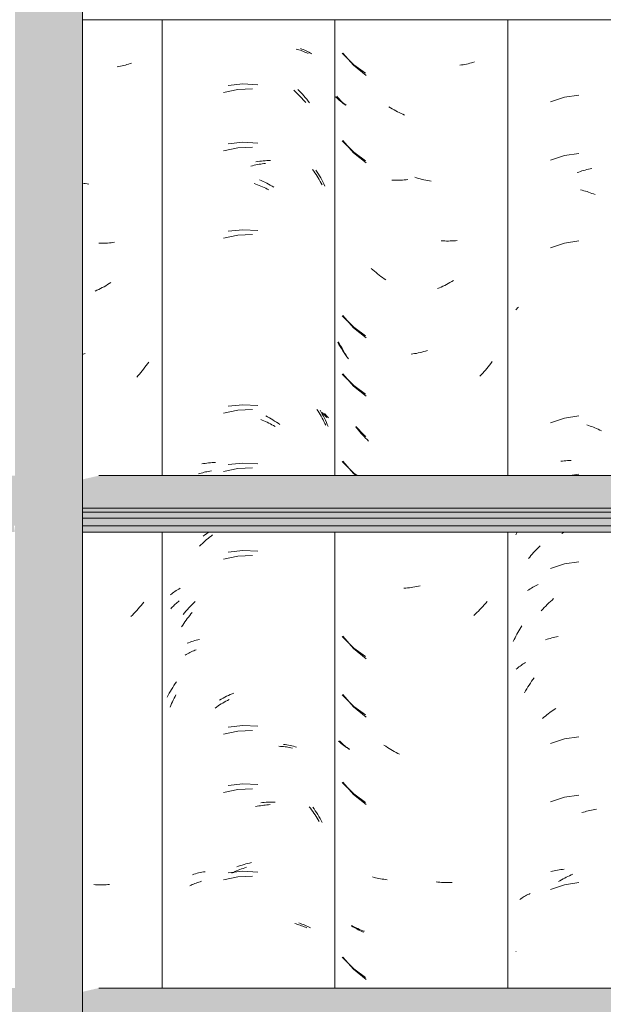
# Model space of a CAD drawing. Header units: metres. Extents: x -28.2 to 13.6, y -1.6 to 5.9.
# Tile 61 of 159: x -16.8 to -16.5, y 3 to 3.5. Entities that reach past the tile are written whole.
import ezdxf

# ---------------------------------------------------------------- set-up
doc = ezdxf.new("R2010")
doc.units = ezdxf.units.M
doc.layers.add('A-GLAZ-CWMG', color=7, linetype='Continuous', lineweight=5)
doc.layers.add('A-ROOF', color=7, linetype='Continuous', lineweight=5)

# ---------------------------------------------------------------- blocks, each defined once
blk = doc.blocks.new('FP_23-D')
at = {"layer": 'A-GLAZ-CWMG', "color": 9, "true_color": 0xc0c0c0}
for p, q in [((-16.53344, 3.36403), (-16.53303, 3.36454)), ((-16.53303, 3.36454), (-16.5326, 3.36503)), ((-16.5326, 3.36503), (-16.53215, 3.36552)), ((-16.51025, 3.28584), (-16.50937, 3.28595)), ((-16.50937, 3.28595), (-16.50849, 3.28604)), ((-16.50849, 3.28604), (-16.5076, 3.28612)), ((-16.5076, 3.28612), (-16.5067, 3.28617)), ((-16.5067, 3.28617), (-16.5058, 3.28622)), ((-16.5058, 3.28622), (-16.50489, 3.28624)), ((-16.53344, 3.24775), (-16.53299, 3.24883)), ((-16.50965, 3.24842), (-16.50877, 3.24906)), ((-16.52477, 3.22068), (-16.52408, 3.22107)), ((-16.52408, 3.22107), (-16.52338, 3.22145)), ((-16.52338, 3.22145), (-16.52267, 3.22181)), ((-16.52267, 3.22181), (-16.52195, 3.22216)), ((-16.52738, 3.219), (-16.52675, 3.21944)), ((-16.52675, 3.21944), (-16.5261, 3.21986)), ((-16.5261, 3.21986), (-16.52544, 3.22028)), ((-16.52544, 3.22028), (-16.52477, 3.22068)), ((-16.51879, 3.2102), (-16.518, 3.21102)), ((-16.518, 3.21102), (-16.51721, 3.21181)), ((-16.51721, 3.21181), (-16.51641, 3.2126)), ((-16.51641, 3.2126), (-16.51559, 3.21336)), ((-16.51559, 3.21336), (-16.51477, 3.21411)), ((-16.51477, 3.21411), (-16.51394, 3.21485)), ((-16.52032, 3.20853), (-16.51956, 3.20938)), ((-16.51956, 3.20938), (-16.51879, 3.2102)), ((-16.51816, 3.19355), (-16.51737, 3.19381)), ((-16.51737, 3.19381), (-16.51657, 3.19406)), ((-16.51657, 3.19406), (-16.51576, 3.19429)), ((-16.51576, 3.19429), (-16.51494, 3.19451)), ((-16.51494, 3.19451), (-16.51411, 3.19471)), ((-16.51411, 3.19471), (-16.51327, 3.19489)), ((-16.51327, 3.19489), (-16.51242, 3.19506)), ((-16.51242, 3.19506), (-16.51156, 3.19521)), ((-16.52725, 3.16922), (-16.52662, 3.17019)), ((-16.52662, 3.17019), (-16.52597, 3.17116)), ((-16.52597, 3.17116), (-16.52531, 3.17211)), ((-16.52531, 3.17211), (-16.52463, 3.17305)), ((-16.52463, 3.17305), (-16.52394, 3.17397)), ((-16.52908, 3.16622), (-16.52848, 3.16723)), ((-16.52848, 3.16723), (-16.52788, 3.16823)), ((-16.52788, 3.16823), (-16.52725, 3.16922)), ((-16.51536, 3.07383), (-16.51454, 3.07404)), ((-16.51454, 3.07404), (-16.5137, 3.07423)), ((-16.5137, 3.07423), (-16.51286, 3.0744)), ((-16.51286, 3.0744), (-16.51201, 3.07456)), ((-16.51201, 3.07456), (-16.51115, 3.07471)), ((-16.51115, 3.07471), (-16.51028, 3.07483)), ((-16.51028, 3.07483), (-16.5094, 3.07494)), ((-16.5094, 3.07494), (-16.50852, 3.07504)), ((-16.53344, 3.03246), (-16.53337, 3.03255))]:
    blk.add_line(p, q, dxfattribs=at)
blk = doc.blocks.new('FP_24-D')
at = {"layer": 'A-GLAZ-CWMG', "color": 9, "true_color": 0xc0c0c0}
for p, q in [((-16.62297, 3.49679), (-16.6174, 3.49049)), ((-16.56153, 3.49063), (-16.5624, 3.49051)), ((-16.56067, 3.49077), (-16.56153, 3.49063)), ((-16.55982, 3.49093), (-16.56067, 3.49077)), ((-16.55897, 3.4911), (-16.55982, 3.49093)), ((-16.55814, 3.49129), (-16.55897, 3.4911)), ((-16.55731, 3.49149), (-16.55814, 3.49129)), ((-16.55649, 3.49171), (-16.55731, 3.49149)), ((-16.55567, 3.49194), (-16.55649, 3.49171)), ((-16.55487, 3.49219), (-16.55567, 3.49194)), ((-16.6174, 3.49049), (-16.61085, 3.48518)), ((-16.62565, 3.47398), (-16.62613, 3.47454)), ((-16.62516, 3.47342), (-16.62565, 3.47398)), ((-16.62465, 3.47288), (-16.62516, 3.47342)), ((-16.62413, 3.47234), (-16.62465, 3.47288)), ((-16.6236, 3.47181), (-16.62413, 3.47234)), ((-16.62305, 3.4713), (-16.6236, 3.47181)), ((-16.62248, 3.47079), (-16.62305, 3.4713)), ((-16.6219, 3.47029), (-16.62248, 3.47079)), ((-16.62131, 3.46981), (-16.6219, 3.47029)), ((-16.59827, 3.4685), (-16.59916, 3.46904)), ((-16.59737, 3.46797), (-16.59827, 3.4685)), ((-16.59647, 3.46745), (-16.59737, 3.46797)), ((-16.59557, 3.46696), (-16.59647, 3.46745)), ((-16.59466, 3.46648), (-16.59557, 3.46696)), ((-16.59374, 3.46601), (-16.59466, 3.46648)), ((-16.59283, 3.46557), (-16.59374, 3.46601)), ((-16.5919, 3.46514), (-16.59283, 3.46557)), ((-16.59098, 3.46472), (-16.5919, 3.46514)), ((-16.62297, 3.45158), (-16.6174, 3.44527)), ((-16.6174, 3.44527), (-16.61085, 3.43997)), ((-16.59664, 3.43105), (-16.59754, 3.43109)), ((-16.59573, 3.43103), (-16.59664, 3.43105)), ((-16.59482, 3.43103), (-16.59573, 3.43103)), ((-16.59391, 3.43104), (-16.59482, 3.43103)), ((-16.59299, 3.43107), (-16.59391, 3.43104)), ((-16.59207, 3.43111), (-16.59299, 3.43107)), ((-16.59115, 3.43118), (-16.59207, 3.43111)), ((-16.59022, 3.43126), (-16.59115, 3.43118)), ((-16.58929, 3.43135), (-16.59022, 3.43126)), ((-16.58479, 3.43228), (-16.58573, 3.43258)), ((-16.58385, 3.43199), (-16.58479, 3.43228)), ((-16.58291, 3.43173), (-16.58385, 3.43199)), ((-16.58197, 3.43148), (-16.58291, 3.43173)), ((-16.58103, 3.43125), (-16.58197, 3.43148)), ((-16.58008, 3.43103), (-16.58103, 3.43125)), ((-16.57914, 3.43084), (-16.58008, 3.43103)), ((-16.5782, 3.43066), (-16.57914, 3.43084)), ((-16.57726, 3.43049), (-16.5782, 3.43066)), ((-16.57111, 3.3997), (-16.57203, 3.39975)), ((-16.57019, 3.39967), (-16.57111, 3.3997)), ((-16.56927, 3.39965), (-16.57019, 3.39967)), ((-16.56836, 3.39965), (-16.56927, 3.39965)), ((-16.56746, 3.39967), (-16.56836, 3.39965)), ((-16.56656, 3.3997), (-16.56746, 3.39967)), ((-16.56566, 3.39975), (-16.56656, 3.3997)), ((-16.56477, 3.39982), (-16.56566, 3.39975)), ((-16.56389, 3.3999), (-16.56477, 3.39982)), ((-16.60744, 3.38473), (-16.60825, 3.38544)), ((-16.60662, 3.38403), (-16.60744, 3.38473)), ((-16.60579, 3.38335), (-16.60662, 3.38403)), ((-16.60495, 3.38268), (-16.60579, 3.38335)), ((-16.60411, 3.38203), (-16.60495, 3.38268)), ((-16.60326, 3.38139), (-16.60411, 3.38203)), ((-16.6024, 3.38077), (-16.60326, 3.38139)), ((-16.60153, 3.38017), (-16.6024, 3.38077)), ((-16.60066, 3.37958), (-16.60153, 3.38017)), ((-16.56665, 3.37867), (-16.56755, 3.37816)), ((-16.56575, 3.3792), (-16.56665, 3.37867)), ((-16.57305, 3.37545), (-16.57398, 3.37506)), ((-16.57212, 3.37586), (-16.57305, 3.37545)), ((-16.5712, 3.37629), (-16.57212, 3.37586)), ((-16.57028, 3.37673), (-16.5712, 3.37629)), ((-16.56936, 3.37719), (-16.57028, 3.37673)), ((-16.56845, 3.37767), (-16.56936, 3.37719)), ((-16.56755, 3.37816), (-16.56845, 3.37767)), ((-16.62297, 3.36115), (-16.6174, 3.35484)), ((-16.6174, 3.35484), (-16.61085, 3.34954)), ((-16.6246, 3.34657), (-16.62511, 3.34759)), ((-16.62408, 3.34555), (-16.6246, 3.34657)), ((-16.62354, 3.34455), (-16.62408, 3.34555)), ((-16.62299, 3.34355), (-16.62354, 3.34455)), ((-16.62243, 3.34257), (-16.62299, 3.34355)), ((-16.57924, 3.34303), (-16.58018, 3.34275)), ((-16.62185, 3.34159), (-16.62243, 3.34257)), ((-16.62125, 3.34063), (-16.62185, 3.34159)), ((-16.62065, 3.33968), (-16.62125, 3.34063)), ((-16.62003, 3.33874), (-16.62065, 3.33968)), ((-16.58676, 3.34127), (-16.5877, 3.34113)), ((-16.58582, 3.34143), (-16.58676, 3.34127)), ((-16.58488, 3.3416), (-16.58582, 3.34143)), ((-16.58394, 3.3418), (-16.58488, 3.3416)), ((-16.583, 3.34201), (-16.58394, 3.3418)), ((-16.58206, 3.34224), (-16.583, 3.34201)), ((-16.58112, 3.34248), (-16.58206, 3.34224)), ((-16.58018, 3.34275), (-16.58112, 3.34248)), ((-16.54915, 3.33297), (-16.54988, 3.33214)), ((-16.54843, 3.33381), (-16.54915, 3.33297)), ((-16.54773, 3.33467), (-16.54843, 3.33381)), ((-16.54703, 3.33554), (-16.54773, 3.33467)), ((-16.54635, 3.33642), (-16.54703, 3.33554)), ((-16.54568, 3.33732), (-16.54635, 3.33642)), ((-16.62297, 3.33101), (-16.6174, 3.3247)), ((-16.55136, 3.33051), (-16.55212, 3.32972)), ((-16.55061, 3.33132), (-16.55136, 3.33051)), ((-16.54988, 3.33214), (-16.55061, 3.33132)), ((-16.6174, 3.3247), (-16.61085, 3.3194)), ((-16.61561, 3.30267), (-16.61631, 3.30353)), ((-16.6149, 3.30182), (-16.61561, 3.30267)), ((-16.61417, 3.30098), (-16.6149, 3.30182)), ((-16.61344, 3.30016), (-16.61417, 3.30098)), ((-16.61269, 3.29935), (-16.61344, 3.30016)), ((-16.61194, 3.29856), (-16.61269, 3.29935)), ((-16.61117, 3.29778), (-16.61194, 3.29856)), ((-16.61039, 3.29701), (-16.61117, 3.29778)), ((-16.60961, 3.29626), (-16.61039, 3.29701)), ((-16.62297, 3.28579), (-16.6174, 3.27949)), ((-16.6174, 3.27949), (-16.61605, 3.27839)), ((-16.58481, 3.22105), (-16.58575, 3.22087)), ((-16.58387, 3.22124), (-16.58481, 3.22105)), ((-16.58292, 3.22146), (-16.58387, 3.22124)), ((-16.59042, 3.22024), (-16.59135, 3.22016)), ((-16.58949, 3.22033), (-16.59042, 3.22024)), ((-16.58856, 3.22044), (-16.58949, 3.22033)), ((-16.58762, 3.22057), (-16.58856, 3.22044)), ((-16.58668, 3.22071), (-16.58762, 3.22057)), ((-16.58575, 3.22087), (-16.58668, 3.22071)), ((-16.55055, 3.21082), (-16.5513, 3.21001)), ((-16.54981, 3.21163), (-16.55055, 3.21082)), ((-16.54909, 3.21247), (-16.54981, 3.21163)), ((-16.54837, 3.21331), (-16.54909, 3.21247)), ((-16.55439, 3.20693), (-16.55519, 3.20619)), ((-16.55361, 3.20768), (-16.55439, 3.20693)), ((-16.55283, 3.20844), (-16.55361, 3.20768)), ((-16.55206, 3.20922), (-16.55283, 3.20844)), ((-16.5513, 3.21001), (-16.55206, 3.20922)), ((-16.62297, 3.19536), (-16.6174, 3.18906)), ((-16.6174, 3.18906), (-16.61085, 3.18375)), ((-16.62297, 3.16522), (-16.6174, 3.15892)), ((-16.6174, 3.15892), (-16.61085, 3.15361)), ((-16.6242, 3.14084), (-16.62472, 3.14138)), ((-16.62367, 3.14031), (-16.6242, 3.14084)), ((-16.62312, 3.13979), (-16.62367, 3.14031)), ((-16.62256, 3.13929), (-16.62312, 3.13979)), ((-16.62198, 3.13879), (-16.62256, 3.13929)), ((-16.62139, 3.1383), (-16.62198, 3.13879)), ((-16.62079, 3.13783), (-16.62139, 3.1383)), ((-16.62017, 3.13736), (-16.62079, 3.13783)), ((-16.61954, 3.13691), (-16.62017, 3.13736)), ((-16.6008, 3.13853), (-16.60168, 3.13913)), ((-16.59993, 3.13796), (-16.6008, 3.13853)), ((-16.59904, 3.1374), (-16.59993, 3.13796)), ((-16.59815, 3.13685), (-16.59904, 3.1374)), ((-16.59725, 3.13633), (-16.59815, 3.13685)), ((-16.59635, 3.13582), (-16.59725, 3.13633)), ((-16.59545, 3.13532), (-16.59635, 3.13582)), ((-16.59454, 3.13484), (-16.59545, 3.13532)), ((-16.59362, 3.13438), (-16.59454, 3.13484)), ((-16.62297, 3.12001), (-16.6174, 3.1137)), ((-16.6174, 3.1137), (-16.61085, 3.1084)), ((-16.60681, 3.07079), (-16.60763, 3.07102)), ((-16.60598, 3.07059), (-16.60681, 3.07079)), ((-16.60515, 3.07039), (-16.60598, 3.07059)), ((-16.6043, 3.07022), (-16.60515, 3.07039)), ((-16.60345, 3.07005), (-16.6043, 3.07022)), ((-16.6026, 3.06991), (-16.60345, 3.07005)), ((-16.60173, 3.06978), (-16.6026, 3.06991)), ((-16.60086, 3.06966), (-16.60173, 3.06978)), ((-16.59998, 3.06957), (-16.60086, 3.06966)), ((-16.57376, 3.06832), (-16.57469, 3.06842)), ((-16.57283, 3.06824), (-16.57376, 3.06832)), ((-16.57191, 3.06818), (-16.57283, 3.06824)), ((-16.57099, 3.06813), (-16.57191, 3.06818)), ((-16.57007, 3.0681), (-16.57099, 3.06813)), ((-16.56915, 3.06808), (-16.57007, 3.0681)), ((-16.56824, 3.06809), (-16.56915, 3.06808)), ((-16.56734, 3.0681), (-16.56824, 3.06809)), ((-16.56644, 3.06814), (-16.56734, 3.0681)), ((-16.61778, 3.04531), (-16.61844, 3.04573)), ((-16.6171, 3.0449), (-16.61778, 3.04531)), ((-16.61642, 3.04451), (-16.6171, 3.0449)), ((-16.61572, 3.04412), (-16.61642, 3.04451)), ((-16.615, 3.04375), (-16.61572, 3.04412)), ((-16.61428, 3.04339), (-16.615, 3.04375)), ((-16.61355, 3.04305), (-16.61428, 3.04339)), ((-16.6128, 3.04271), (-16.61355, 3.04305)), ((-16.61205, 3.0424), (-16.6128, 3.04271)), ((-16.62297, 3.02958), (-16.6174, 3.02327)), ((-16.6174, 3.02327), (-16.61085, 3.01797))]:
    blk.add_line(p, q, dxfattribs=at)
blk = doc.blocks.new('FP_25-D')
at = {"layer": 'A-GLAZ-CWMG', "color": 9, "true_color": 0xc0c0c0}
for p, q in [((-16.64491, 3.49913), (-16.64414, 3.49884)), ((-16.64414, 3.49884), (-16.64338, 3.49854)), ((-16.64338, 3.49854), (-16.64263, 3.49822)), ((-16.64263, 3.49822), (-16.64189, 3.49789)), ((-16.64189, 3.49789), (-16.64116, 3.49754)), ((-16.64116, 3.49754), (-16.64045, 3.49718)), ((-16.64045, 3.49718), (-16.63975, 3.4968)), ((-16.63975, 3.4968), (-16.63906, 3.49642)), ((-16.67459, 3.48083), (-16.68219, 3.48006)), ((-16.66696, 3.48042), (-16.67459, 3.48083)), ((-16.64618, 3.47793), (-16.64539, 3.47713)), ((-16.64539, 3.47713), (-16.64461, 3.47631)), ((-16.64461, 3.47631), (-16.64384, 3.47548)), ((-16.64384, 3.47548), (-16.64309, 3.47463)), ((-16.64309, 3.47463), (-16.64234, 3.47377)), ((-16.64234, 3.47377), (-16.64161, 3.47289)), ((-16.64161, 3.47289), (-16.64089, 3.472)), ((-16.64089, 3.472), (-16.64018, 3.4711)), ((-16.67459, 3.45069), (-16.68219, 3.44992)), ((-16.66696, 3.45028), (-16.67459, 3.45069)), ((-16.66785, 3.44058), (-16.6669, 3.44073)), ((-16.6669, 3.44073), (-16.66595, 3.44087)), ((-16.66595, 3.44087), (-16.66501, 3.44098)), ((-16.66501, 3.44098), (-16.66407, 3.44108)), ((-16.66407, 3.44108), (-16.66313, 3.44116)), ((-16.66313, 3.44116), (-16.6622, 3.44122)), ((-16.6622, 3.44122), (-16.66127, 3.44127)), ((-16.66127, 3.44127), (-16.66034, 3.44129)), ((-16.63684, 3.43625), (-16.63621, 3.43526)), ((-16.63621, 3.43526), (-16.63559, 3.43427)), ((-16.66608, 3.43134), (-16.66513, 3.43092)), ((-16.66513, 3.43092), (-16.66419, 3.43048)), ((-16.66419, 3.43048), (-16.66326, 3.43002)), ((-16.66326, 3.43002), (-16.66232, 3.42955)), ((-16.66232, 3.42955), (-16.66139, 3.42905)), ((-16.63559, 3.43427), (-16.63499, 3.43327)), ((-16.63499, 3.43327), (-16.63441, 3.43225)), ((-16.63441, 3.43225), (-16.63384, 3.43122)), ((-16.63384, 3.43122), (-16.63328, 3.43018)), ((-16.63328, 3.43018), (-16.63274, 3.42913)), ((-16.66139, 3.42905), (-16.66047, 3.42854)), ((-16.66047, 3.42854), (-16.65955, 3.42802)), ((-16.65955, 3.42802), (-16.65863, 3.42747)), ((-16.63274, 3.42913), (-16.63221, 3.42807)), ((-16.67459, 3.40548), (-16.68219, 3.40471)), ((-16.66696, 3.40507), (-16.67459, 3.40548)), ((-16.67459, 3.31505), (-16.68219, 3.31428)), ((-16.66696, 3.31464), (-16.67459, 3.31505)), ((-16.66281, 3.30922), (-16.66187, 3.30874)), ((-16.66187, 3.30874), (-16.66095, 3.30824)), ((-16.66095, 3.30824), (-16.66003, 3.30772)), ((-16.66003, 3.30772), (-16.65911, 3.30718)), ((-16.63471, 3.31221), (-16.63413, 3.31119)), ((-16.63413, 3.31119), (-16.63357, 3.31015)), ((-16.63357, 3.31015), (-16.63302, 3.30911)), ((-16.63302, 3.30911), (-16.63248, 3.30805)), ((-16.63248, 3.30805), (-16.63197, 3.30699)), ((-16.6324, 3.31048), (-16.63187, 3.30994)), ((-16.63187, 3.30994), (-16.63135, 3.30938)), ((-16.63135, 3.30938), (-16.63086, 3.30881)), ((-16.63086, 3.30881), (-16.63038, 3.30824)), ((-16.65911, 3.30718), (-16.6582, 3.30663)), ((-16.6582, 3.30663), (-16.65729, 3.30606)), ((-16.65729, 3.30606), (-16.65639, 3.30547)), ((-16.65639, 3.30547), (-16.6555, 3.30486)), ((-16.63197, 3.30699), (-16.63147, 3.30592)), ((-16.63147, 3.30592), (-16.63098, 3.30483)), ((-16.63098, 3.30483), (-16.63051, 3.30374)), ((-16.6958, 3.28444), (-16.69494, 3.2846)), ((-16.69494, 3.2846), (-16.69408, 3.28473)), ((-16.69408, 3.28473), (-16.69321, 3.28485)), ((-16.69321, 3.28485), (-16.69233, 3.28496)), ((-16.69233, 3.28496), (-16.69144, 3.28505)), ((-16.69144, 3.28505), (-16.69055, 3.28512)), ((-16.69055, 3.28512), (-16.68965, 3.28517)), ((-16.68965, 3.28517), (-16.68875, 3.2852)), ((-16.67459, 3.2849), (-16.68219, 3.28414)), ((-16.66696, 3.28449), (-16.67459, 3.2849)), ((-16.69521, 3.24705), (-16.69435, 3.24774)), ((-16.69435, 3.24774), (-16.69348, 3.2484)), ((-16.69348, 3.2484), (-16.69261, 3.24905)), ((-16.67459, 3.23969), (-16.68219, 3.23892)), ((-16.66696, 3.23928), (-16.67459, 3.23969)), ((-16.71221, 3.21672), (-16.71161, 3.21719)), ((-16.71161, 3.21719), (-16.71101, 3.21765)), ((-16.71101, 3.21765), (-16.71039, 3.2181)), ((-16.71039, 3.2181), (-16.70975, 3.21854)), ((-16.70975, 3.21854), (-16.7091, 3.21897)), ((-16.7091, 3.21897), (-16.70844, 3.21938)), ((-16.70844, 3.21938), (-16.70777, 3.21978)), ((-16.70777, 3.21978), (-16.70708, 3.22017)), ((-16.70254, 3.21006), (-16.70177, 3.21089)), ((-16.70177, 3.21089), (-16.70098, 3.2117)), ((-16.70098, 3.2117), (-16.70018, 3.21249)), ((-16.70018, 3.21249), (-16.69938, 3.21327)), ((-16.70552, 3.20662), (-16.7048, 3.2075)), ((-16.7048, 3.2075), (-16.70406, 3.20837)), ((-16.70406, 3.20837), (-16.7033, 3.20922)), ((-16.7033, 3.20922), (-16.70254, 3.21006)), ((-16.70346, 3.19175), (-16.70269, 3.19205)), ((-16.70269, 3.19205), (-16.70192, 3.19234)), ((-16.70192, 3.19234), (-16.70114, 3.19262)), ((-16.70114, 3.19262), (-16.70035, 3.19287)), ((-16.70035, 3.19287), (-16.69954, 3.19312)), ((-16.69954, 3.19312), (-16.69873, 3.19334)), ((-16.69873, 3.19334), (-16.6979, 3.19355)), ((-16.6979, 3.19355), (-16.69707, 3.19375)), ((-16.71026, 3.16994), (-16.70962, 3.17091)), ((-16.70962, 3.17091), (-16.70897, 3.17188)), ((-16.71323, 3.16489), (-16.71267, 3.16593)), ((-16.71267, 3.16593), (-16.71209, 3.16695)), ((-16.71209, 3.16695), (-16.71149, 3.16796)), ((-16.71149, 3.16796), (-16.71088, 3.16895)), ((-16.71088, 3.16895), (-16.71026, 3.16994)), ((-16.68208, 3.16482), (-16.68114, 3.16525)), ((-16.68114, 3.16525), (-16.6802, 3.16566)), ((-16.6802, 3.16566), (-16.67925, 3.16605)), ((-16.71378, 3.16385), (-16.71323, 3.16489)), ((-16.68674, 3.16242), (-16.68582, 3.16293)), ((-16.68582, 3.16293), (-16.68489, 3.16343)), ((-16.68489, 3.16343), (-16.68396, 3.16392)), ((-16.68396, 3.16392), (-16.68302, 3.16438)), ((-16.68302, 3.16438), (-16.68208, 3.16482)), ((-16.67459, 3.14926), (-16.68219, 3.14849)), ((-16.66696, 3.14885), (-16.67459, 3.14926)), ((-16.65356, 3.13949), (-16.65269, 3.13937)), ((-16.65269, 3.13937), (-16.65183, 3.13923)), ((-16.65183, 3.13923), (-16.65098, 3.13908)), ((-16.65098, 3.13908), (-16.65013, 3.1389)), ((-16.65013, 3.1389), (-16.64929, 3.13872)), ((-16.64929, 3.13872), (-16.64847, 3.13851)), ((-16.64847, 3.13851), (-16.64765, 3.13829)), ((-16.64765, 3.13829), (-16.64684, 3.13806)), ((-16.67459, 3.11912), (-16.68219, 3.11835)), ((-16.66696, 3.11871), (-16.67459, 3.11912)), ((-16.66543, 3.10936), (-16.66449, 3.10947)), ((-16.66449, 3.10947), (-16.66355, 3.10956)), ((-16.66355, 3.10956), (-16.66262, 3.10963)), ((-16.66262, 3.10963), (-16.66169, 3.10968)), ((-16.66169, 3.10968), (-16.66076, 3.10971)), ((-16.66076, 3.10971), (-16.65984, 3.10973)), ((-16.65984, 3.10973), (-16.65892, 3.10973)), ((-16.65892, 3.10973), (-16.65801, 3.10971)), ((-16.6385, 3.10712), (-16.63784, 3.10617)), ((-16.63784, 3.10617), (-16.63719, 3.10521)), ((-16.63719, 3.10521), (-16.63655, 3.10423)), ((-16.63655, 3.10423), (-16.63593, 3.10325)), ((-16.63593, 3.10325), (-16.63532, 3.10225)), ((-16.63532, 3.10225), (-16.63473, 3.10124)), ((-16.63473, 3.10124), (-16.63415, 3.10022)), ((-16.63415, 3.10022), (-16.63358, 3.09918)), ((-16.67113, 3.0782), (-16.67017, 3.07842)), ((-16.69667, 3.07327), (-16.69582, 3.07344)), ((-16.69582, 3.07344), (-16.69497, 3.07359)), ((-16.69497, 3.07359), (-16.6941, 3.07373)), ((-16.67459, 3.07391), (-16.68219, 3.07314)), ((-16.67781, 3.07618), (-16.67686, 3.07652)), ((-16.67686, 3.07652), (-16.6759, 3.07685)), ((-16.6759, 3.07685), (-16.67495, 3.07716)), ((-16.67495, 3.07716), (-16.67399, 3.07745)), ((-16.66696, 3.0735), (-16.67459, 3.07391)), ((-16.67399, 3.07745), (-16.67304, 3.07772)), ((-16.67304, 3.07772), (-16.67208, 3.07797)), ((-16.67208, 3.07797), (-16.67113, 3.0782)), ((-16.70076, 3.07217), (-16.69996, 3.07242)), ((-16.69996, 3.07242), (-16.69915, 3.07266)), ((-16.69915, 3.07266), (-16.69833, 3.07288)), ((-16.69833, 3.07288), (-16.6975, 3.07308)), ((-16.6975, 3.07308), (-16.69667, 3.07327)), ((-16.64564, 3.04724), (-16.64486, 3.04697)), ((-16.64486, 3.04697), (-16.64409, 3.04668)), ((-16.64409, 3.04668), (-16.64333, 3.04637)), ((-16.64333, 3.04637), (-16.64258, 3.04605)), ((-16.64258, 3.04605), (-16.64184, 3.04572)), ((-16.64184, 3.04572), (-16.64112, 3.04537)), ((-16.64112, 3.04537), (-16.6404, 3.04501)), ((-16.6404, 3.04501), (-16.6397, 3.04464))]:
    blk.add_line(p, q, dxfattribs=at)
blk = doc.blocks.new('Rectangular Mullion - Telha Fibrocimento - Ondulada-V22-D')
at = {"layer": 'A-GLAZ-CWMG'}
for p, q in [((-16.53757, 3.27839), (-16.53757, 3.51402)), ((-16.53757, 3.0136), (-16.53757, 3.24922))]:
    blk.add_line(p, q, dxfattribs=at)
for name in ['FP_25-D', 'FP_23-D', 'FP_24-D']:
    blk.add_blockref(name, (0, 0), dxfattribs=at)
blk = doc.blocks.new('FP_44-D')
at = {"layer": 'A-GLAZ-CWMG', "color": 9, "true_color": 0xc0c0c0}
for p, q in [((-16.5084, 3.4739), (-16.51555, 3.47152)), ((-16.50093, 3.47502), (-16.5084, 3.4739)), ((-16.50093, 3.44487), (-16.5084, 3.44376)), ((-16.5084, 3.44376), (-16.51555, 3.44138)), ((-16.50181, 3.43501), (-16.50097, 3.4353)), ((-16.50097, 3.4353), (-16.50013, 3.43559)), ((-16.50013, 3.43559), (-16.49929, 3.43586)), ((-16.49929, 3.43586), (-16.49845, 3.43611)), ((-16.49845, 3.43611), (-16.49761, 3.43634)), ((-16.49761, 3.43634), (-16.49677, 3.43656)), ((-16.49677, 3.43656), (-16.49593, 3.43676)), ((-16.49593, 3.43676), (-16.4951, 3.43695)), ((-16.4951, 3.43695), (-16.49426, 3.43712)), ((-16.50005, 3.4261), (-16.49921, 3.42589)), ((-16.49921, 3.42589), (-16.49837, 3.42566)), ((-16.49837, 3.42566), (-16.49753, 3.42541)), ((-16.49753, 3.42541), (-16.49669, 3.42515)), ((-16.49669, 3.42515), (-16.49585, 3.42487)), ((-16.49585, 3.42487), (-16.49501, 3.42458)), ((-16.49501, 3.42458), (-16.49418, 3.42427)), ((-16.49418, 3.42427), (-16.49334, 3.42395)), ((-16.49334, 3.42395), (-16.49251, 3.4236)), ((-16.50093, 3.39966), (-16.5084, 3.39855)), ((-16.5084, 3.39855), (-16.51555, 3.39616)), ((-16.5084, 3.30812), (-16.51555, 3.30574)), ((-16.50093, 3.30923), (-16.5084, 3.30812)), ((-16.49676, 3.3046), (-16.49592, 3.30433)), ((-16.49592, 3.30433), (-16.49508, 3.30403)), ((-16.49508, 3.30403), (-16.49425, 3.30373)), ((-16.49425, 3.30373), (-16.49341, 3.3034)), ((-16.49341, 3.3034), (-16.49258, 3.30306)), ((-16.49258, 3.30306), (-16.49175, 3.30271)), ((-16.49175, 3.30271), (-16.49092, 3.30233)), ((-16.49092, 3.30233), (-16.49009, 3.30194)), ((-16.49009, 3.30194), (-16.48927, 3.30154)), ((-16.50093, 3.27909), (-16.50559, 3.27839)), ((-16.52232, 3.24079), (-16.52161, 3.24149)), ((-16.52161, 3.24149), (-16.5209, 3.24217)), ((-16.52696, 3.23556), (-16.52633, 3.23634)), ((-16.52633, 3.23634), (-16.52568, 3.23712)), ((-16.52568, 3.23712), (-16.52503, 3.23788)), ((-16.52503, 3.23788), (-16.52437, 3.23862)), ((-16.52437, 3.23862), (-16.52369, 3.23936)), ((-16.52369, 3.23936), (-16.52301, 3.24008)), ((-16.52301, 3.24008), (-16.52232, 3.24079)), ((-16.5084, 3.23276), (-16.51555, 3.23038)), ((-16.50093, 3.23387), (-16.5084, 3.23276)), ((-16.53086, 3.19993), (-16.53031, 3.20079)), ((-16.53391, 3.1946), (-16.53343, 3.19551)), ((-16.53343, 3.19551), (-16.53294, 3.19642)), ((-16.53294, 3.19642), (-16.53244, 3.19731)), ((-16.53244, 3.19731), (-16.53193, 3.19819)), ((-16.53193, 3.19819), (-16.5314, 3.19907)), ((-16.5314, 3.19907), (-16.53086, 3.19993)), ((-16.53482, 3.19275), (-16.53437, 3.19368)), ((-16.53437, 3.19368), (-16.53391, 3.1946)), ((-16.53133, 3.17997), (-16.53078, 3.18036)), ((-16.53078, 3.18036), (-16.53022, 3.18074)), ((-16.53022, 3.18074), (-16.52965, 3.18111)), ((-16.52965, 3.18111), (-16.52907, 3.18147)), ((-16.52907, 3.18147), (-16.52848, 3.18182)), ((-16.53339, 3.1783), (-16.53289, 3.17873)), ((-16.53289, 3.17873), (-16.53238, 3.17915)), ((-16.53238, 3.17915), (-16.53186, 3.17956)), ((-16.53186, 3.17956), (-16.53133, 3.17997)), ((-16.5182, 3.15414), (-16.51745, 3.15476)), ((-16.51745, 3.15476), (-16.5167, 3.15536)), ((-16.5167, 3.15536), (-16.51593, 3.15595)), ((-16.51593, 3.15595), (-16.51516, 3.15652)), ((-16.51516, 3.15652), (-16.51439, 3.15707)), ((-16.51439, 3.15707), (-16.51361, 3.15762)), ((-16.51361, 3.15762), (-16.51282, 3.15814)), ((-16.51968, 3.15287), (-16.51894, 3.15351)), ((-16.51894, 3.15351), (-16.5182, 3.15414)), ((-16.5084, 3.14233), (-16.51555, 3.13995)), ((-16.50093, 3.14345), (-16.5084, 3.14233)), ((-16.5084, 3.11219), (-16.51555, 3.10981)), ((-16.50093, 3.1133), (-16.5084, 3.11219)), ((-16.49941, 3.10425), (-16.49857, 3.1045)), ((-16.49857, 3.1045), (-16.49773, 3.10474)), ((-16.49773, 3.10474), (-16.49689, 3.10496)), ((-16.49689, 3.10496), (-16.49605, 3.10517)), ((-16.49605, 3.10517), (-16.49521, 3.10536)), ((-16.49521, 3.10536), (-16.49437, 3.10553)), ((-16.49437, 3.10553), (-16.49353, 3.10569)), ((-16.49353, 3.10569), (-16.4927, 3.10583)), ((-16.4927, 3.10583), (-16.49187, 3.10595)), ((-16.51147, 3.06858), (-16.51066, 3.06906)), ((-16.51066, 3.06906), (-16.50986, 3.06953)), ((-16.50986, 3.06953), (-16.50905, 3.06999)), ((-16.50905, 3.06999), (-16.50823, 3.07043)), ((-16.50823, 3.07043), (-16.50741, 3.07085)), ((-16.50741, 3.07085), (-16.50659, 3.07126)), ((-16.50659, 3.07126), (-16.50576, 3.07165)), ((-16.50576, 3.07165), (-16.50494, 3.07203)), ((-16.50494, 3.07203), (-16.5041, 3.07239)), ((-16.5084, 3.06698), (-16.51555, 3.06459)), ((-16.50093, 3.06809), (-16.5084, 3.06698)), ((-16.53137, 3.05936), (-16.53083, 3.05975)), ((-16.53083, 3.05975), (-16.53027, 3.06014)), ((-16.53027, 3.06014), (-16.5297, 3.06051)), ((-16.5297, 3.06051), (-16.52912, 3.06087)), ((-16.52912, 3.06087), (-16.52853, 3.06122)), ((-16.52853, 3.06122), (-16.52792, 3.06155)), ((-16.52792, 3.06155), (-16.52731, 3.06188)), ((-16.52731, 3.06188), (-16.52668, 3.06219)), ((-16.52668, 3.06219), (-16.52604, 3.06249))]:
    blk.add_line(p, q, dxfattribs=at)
blk = doc.blocks.new('FP_45-D')
at = {"layer": 'A-GLAZ-CWMG', "color": 9, "true_color": 0xc0c0c0}
for p, q in [((-16.62325, 3.49668), (-16.61731, 3.49072)), ((-16.61731, 3.49072), (-16.61122, 3.48631)), ((-16.62611, 3.47362), (-16.62671, 3.47422)), ((-16.6255, 3.47304), (-16.62611, 3.47362)), ((-16.62487, 3.47246), (-16.6255, 3.47304)), ((-16.62422, 3.4719), (-16.62487, 3.47246)), ((-16.62355, 3.47136), (-16.62422, 3.4719)), ((-16.62287, 3.47083), (-16.62355, 3.47136)), ((-16.62218, 3.47031), (-16.62287, 3.47083)), ((-16.62146, 3.4698), (-16.62218, 3.47031)), ((-16.62325, 3.45146), (-16.61731, 3.4455)), ((-16.61731, 3.4455), (-16.61122, 3.4411)), ((-16.62325, 3.36104), (-16.61731, 3.35507)), ((-16.61731, 3.35507), (-16.61122, 3.35067)), ((-16.62495, 3.34622), (-16.62558, 3.34733)), ((-16.62431, 3.34512), (-16.62495, 3.34622)), ((-16.62364, 3.34404), (-16.62431, 3.34512)), ((-16.62297, 3.34296), (-16.62364, 3.34404)), ((-16.62227, 3.3419), (-16.62297, 3.34296)), ((-16.62156, 3.34086), (-16.62227, 3.3419)), ((-16.62083, 3.33983), (-16.62156, 3.34086)), ((-16.62009, 3.33881), (-16.62083, 3.33983)), ((-16.62325, 3.33089), (-16.61731, 3.32493)), ((-16.61731, 3.32493), (-16.61122, 3.32053)), ((-16.61534, 3.3029), (-16.61617, 3.30382)), ((-16.6145, 3.30199), (-16.61534, 3.3029)), ((-16.61364, 3.3011), (-16.6145, 3.30199)), ((-16.61278, 3.30023), (-16.61364, 3.3011)), ((-16.6119, 3.29937), (-16.61278, 3.30023)), ((-16.61101, 3.29854), (-16.6119, 3.29937)), ((-16.62325, 3.28568), (-16.61731, 3.27972)), ((-16.61731, 3.27972), (-16.61548, 3.27839)), ((-16.62325, 3.19525), (-16.61731, 3.18929)), ((-16.61731, 3.18929), (-16.61122, 3.18488)), ((-16.62325, 3.16511), (-16.61731, 3.15914)), ((-16.61731, 3.15914), (-16.61122, 3.15474)), ((-16.62451, 3.14059), (-16.62515, 3.14115)), ((-16.62386, 3.14003), (-16.62451, 3.14059)), ((-16.62318, 3.13949), (-16.62386, 3.14003)), ((-16.62249, 3.13897), (-16.62318, 3.13949)), ((-16.62179, 3.13846), (-16.62249, 3.13897)), ((-16.62106, 3.13796), (-16.62179, 3.13846)), ((-16.62033, 3.13748), (-16.62106, 3.13796)), ((-16.61957, 3.13701), (-16.62033, 3.13748)), ((-16.62325, 3.11989), (-16.61731, 3.11393)), ((-16.61731, 3.11393), (-16.61122, 3.10953)), ((-16.61762, 3.04547), (-16.61841, 3.0459)), ((-16.61682, 3.04506), (-16.61762, 3.04547)), ((-16.616, 3.04466), (-16.61682, 3.04506)), ((-16.61517, 3.04428), (-16.616, 3.04466)), ((-16.61433, 3.04391), (-16.61517, 3.04428)), ((-16.61347, 3.04357), (-16.61433, 3.04391)), ((-16.6126, 3.04324), (-16.61347, 3.04357)), ((-16.61172, 3.04292), (-16.6126, 3.04324)), ((-16.62325, 3.02947), (-16.61731, 3.0235)), ((-16.61731, 3.0235), (-16.61122, 3.0191))]:
    blk.add_line(p, q, dxfattribs=at)
blk = doc.blocks.new('FP_46-D')
at = {"layer": 'A-GLAZ-CWMG', "color": 9, "true_color": 0xc0c0c0}
for p, q in [((-16.64704, 3.49884), (-16.64633, 3.49864)), ((-16.64633, 3.49864), (-16.64562, 3.49842)), ((-16.64562, 3.49842), (-16.64492, 3.49819)), ((-16.64492, 3.49819), (-16.64423, 3.49795)), ((-16.64423, 3.49795), (-16.64355, 3.49769)), ((-16.64355, 3.49769), (-16.64288, 3.49742)), ((-16.64288, 3.49742), (-16.64221, 3.49714)), ((-16.64221, 3.49714), (-16.64156, 3.49685)), ((-16.64156, 3.49685), (-16.64092, 3.49655)), ((-16.6772, 3.47796), (-16.68464, 3.47641)), ((-16.6696, 3.47829), (-16.6772, 3.47796)), ((-16.64837, 3.47755), (-16.64764, 3.47689)), ((-16.64764, 3.47689), (-16.64691, 3.47622)), ((-16.64691, 3.47622), (-16.6462, 3.47553)), ((-16.6462, 3.47553), (-16.64549, 3.47483)), ((-16.64549, 3.47483), (-16.64479, 3.47412)), ((-16.64479, 3.47412), (-16.6441, 3.4734)), ((-16.6441, 3.4734), (-16.64342, 3.47266)), ((-16.64342, 3.47266), (-16.64275, 3.47191)), ((-16.64275, 3.47191), (-16.64209, 3.47115)), ((-16.6772, 3.44782), (-16.68464, 3.44627)), ((-16.6696, 3.44815), (-16.6772, 3.44782)), ((-16.66376, 3.43967), (-16.66292, 3.43976)), ((-16.67049, 3.43837), (-16.66964, 3.43858)), ((-16.66964, 3.43858), (-16.6688, 3.43878)), ((-16.6688, 3.43878), (-16.66795, 3.43897)), ((-16.66795, 3.43897), (-16.66711, 3.43914)), ((-16.66711, 3.43914), (-16.66627, 3.43929)), ((-16.66627, 3.43929), (-16.66543, 3.43943)), ((-16.66543, 3.43943), (-16.66459, 3.43956)), ((-16.66459, 3.43956), (-16.66376, 3.43967)), ((-16.63857, 3.43652), (-16.63797, 3.43569)), ((-16.63797, 3.43569), (-16.63739, 3.43484)), ((-16.63739, 3.43484), (-16.63682, 3.43398)), ((-16.63682, 3.43398), (-16.63626, 3.43312)), ((-16.63626, 3.43312), (-16.63571, 3.43224)), ((-16.63571, 3.43224), (-16.63518, 3.43135)), ((-16.63518, 3.43135), (-16.63465, 3.43046)), ((-16.63465, 3.43046), (-16.63414, 3.42955)), ((-16.63414, 3.42955), (-16.63364, 3.42864)), ((-16.66872, 3.42929), (-16.66787, 3.42899)), ((-16.66787, 3.42899), (-16.66703, 3.42868)), ((-16.66703, 3.42868), (-16.66619, 3.42836)), ((-16.66619, 3.42836), (-16.66535, 3.42802)), ((-16.66535, 3.42802), (-16.66451, 3.42766)), ((-16.66451, 3.42766), (-16.66367, 3.42729)), ((-16.66367, 3.42729), (-16.66284, 3.4269)), ((-16.66284, 3.4269), (-16.66201, 3.4265)), ((-16.66201, 3.4265), (-16.66119, 3.42609)), ((-16.6772, 3.40261), (-16.68464, 3.40106)), ((-16.6696, 3.40293), (-16.6772, 3.40261)), ((-16.6696, 3.31251), (-16.6772, 3.31218)), ((-16.63631, 3.31262), (-16.63576, 3.31174)), ((-16.6772, 3.31218), (-16.68464, 3.31063)), ((-16.66542, 3.30747), (-16.66458, 3.30712)), ((-16.63576, 3.31174), (-16.63522, 3.31086)), ((-16.63522, 3.31086), (-16.6347, 3.30996)), ((-16.6347, 3.30996), (-16.63418, 3.30906)), ((-16.63418, 3.30906), (-16.63368, 3.30814)), ((-16.63384, 3.31103), (-16.63337, 3.31061)), ((-16.63368, 3.30814), (-16.6332, 3.30722)), ((-16.63337, 3.31061), (-16.63291, 3.31018)), ((-16.63291, 3.31018), (-16.63246, 3.30974)), ((-16.63246, 3.30974), (-16.63203, 3.3093)), ((-16.63203, 3.3093), (-16.63161, 3.30885)), ((-16.63161, 3.30885), (-16.63119, 3.30839)), ((-16.66458, 3.30712), (-16.66374, 3.30675)), ((-16.66374, 3.30675), (-16.66291, 3.30637)), ((-16.66291, 3.30637), (-16.66208, 3.30597)), ((-16.66208, 3.30597), (-16.66125, 3.30555)), ((-16.66125, 3.30555), (-16.66043, 3.30512)), ((-16.66043, 3.30512), (-16.65961, 3.30468)), ((-16.65961, 3.30468), (-16.65879, 3.30422)), ((-16.65879, 3.30422), (-16.65798, 3.30375)), ((-16.6332, 3.30722), (-16.63272, 3.30629)), ((-16.63272, 3.30629), (-16.63226, 3.30535)), ((-16.63226, 3.30535), (-16.63181, 3.3044)), ((-16.6772, 3.28203), (-16.68464, 3.28049)), ((-16.6696, 3.28236), (-16.6772, 3.28203)), ((-16.69755, 3.27929), (-16.69684, 3.27951)), ((-16.69684, 3.27951), (-16.69613, 3.27972)), ((-16.69613, 3.27972), (-16.69541, 3.27992)), ((-16.69541, 3.27992), (-16.69468, 3.28011)), ((-16.69468, 3.28011), (-16.69395, 3.28028)), ((-16.69395, 3.28028), (-16.69321, 3.28044)), ((-16.69321, 3.28044), (-16.69246, 3.28059)), ((-16.69246, 3.28059), (-16.6917, 3.28072)), ((-16.6917, 3.28072), (-16.69093, 3.28084)), ((-16.69263, 3.24594), (-16.69187, 3.24655)), ((-16.69187, 3.24655), (-16.69111, 3.24715)), ((-16.69111, 3.24715), (-16.69034, 3.24774)), ((-16.69701, 3.24196), (-16.6963, 3.24266)), ((-16.6963, 3.24266), (-16.69558, 3.24334)), ((-16.69558, 3.24334), (-16.69485, 3.24401)), ((-16.69485, 3.24401), (-16.69412, 3.24466)), ((-16.69412, 3.24466), (-16.69338, 3.24531)), ((-16.69338, 3.24531), (-16.69263, 3.24594)), ((-16.6772, 3.23682), (-16.68464, 3.23527)), ((-16.6696, 3.23715), (-16.6772, 3.23682)), ((-16.71103, 3.21055), (-16.71059, 3.21102)), ((-16.71059, 3.21102), (-16.71013, 3.21148)), ((-16.71013, 3.21148), (-16.70965, 3.21194)), ((-16.70965, 3.21194), (-16.70917, 3.21238)), ((-16.70917, 3.21238), (-16.70867, 3.21282)), ((-16.70867, 3.21282), (-16.70816, 3.21325)), ((-16.70816, 3.21325), (-16.70764, 3.21367)), ((-16.71189, 3.20959), (-16.71147, 3.21007)), ((-16.71147, 3.21007), (-16.71103, 3.21055)), ((-16.70275, 3.20533), (-16.70212, 3.20613)), ((-16.70212, 3.20613), (-16.70148, 3.20692)), ((-16.70148, 3.20692), (-16.70083, 3.20769)), ((-16.70629, 3.20031), (-16.70573, 3.20117)), ((-16.70573, 3.20117), (-16.70516, 3.20203)), ((-16.70516, 3.20203), (-16.70457, 3.20287)), ((-16.70457, 3.20287), (-16.70397, 3.2037)), ((-16.70397, 3.2037), (-16.70336, 3.20452)), ((-16.70336, 3.20452), (-16.70275, 3.20533)), ((-16.70448, 3.18569), (-16.70388, 3.18604)), ((-16.70388, 3.18604), (-16.70327, 3.18638)), ((-16.70327, 3.18638), (-16.70265, 3.18671)), ((-16.70265, 3.18671), (-16.70202, 3.18703)), ((-16.70202, 3.18703), (-16.70138, 3.18734)), ((-16.70138, 3.18734), (-16.70073, 3.18763)), ((-16.70073, 3.18763), (-16.70007, 3.18791)), ((-16.70007, 3.18791), (-16.6994, 3.18819)), ((-16.6994, 3.18819), (-16.69872, 3.18844)), ((-16.70971, 3.16424), (-16.70924, 3.16514)), ((-16.71187, 3.15964), (-16.71146, 3.16058)), ((-16.71146, 3.16058), (-16.71104, 3.16151)), ((-16.71104, 3.16151), (-16.71061, 3.16243)), ((-16.71061, 3.16243), (-16.71017, 3.16334)), ((-16.71017, 3.16334), (-16.70971, 3.16424)), ((-16.68745, 3.15936), (-16.68665, 3.15988)), ((-16.68665, 3.15988), (-16.68585, 3.16039)), ((-16.68585, 3.16039), (-16.68504, 3.16088)), ((-16.68504, 3.16088), (-16.68423, 3.16136)), ((-16.68423, 3.16136), (-16.68342, 3.16183)), ((-16.68342, 3.16183), (-16.6826, 3.16227)), ((-16.6826, 3.16227), (-16.68177, 3.16271)), ((-16.71227, 3.1587), (-16.71187, 3.15964)), ((-16.68902, 3.15828), (-16.68824, 3.15883)), ((-16.68824, 3.15883), (-16.68745, 3.15936)), ((-16.6772, 3.14639), (-16.68464, 3.14484)), ((-16.6696, 3.14672), (-16.6772, 3.14639)), ((-16.656, 3.13854), (-16.6552, 3.13849)), ((-16.6552, 3.13849), (-16.65441, 3.13843)), ((-16.65441, 3.13843), (-16.65363, 3.13836)), ((-16.65363, 3.13836), (-16.65285, 3.13827)), ((-16.65285, 3.13827), (-16.65208, 3.13817)), ((-16.65208, 3.13817), (-16.65131, 3.13806)), ((-16.65131, 3.13806), (-16.65055, 3.13793)), ((-16.65055, 3.13793), (-16.6498, 3.13779)), ((-16.6498, 3.13779), (-16.64905, 3.13763)), ((-16.6772, 3.11625), (-16.68464, 3.1147)), ((-16.6696, 3.11658), (-16.6772, 3.11625)), ((-16.66807, 3.10737), (-16.66722, 3.10755)), ((-16.66722, 3.10755), (-16.66638, 3.1077)), ((-16.66638, 3.1077), (-16.66554, 3.10784)), ((-16.66554, 3.10784), (-16.6647, 3.10797)), ((-16.6647, 3.10797), (-16.66387, 3.10808)), ((-16.66387, 3.10808), (-16.66303, 3.10818)), ((-16.66303, 3.10818), (-16.6622, 3.10826)), ((-16.6622, 3.10826), (-16.66138, 3.10833)), ((-16.66138, 3.10833), (-16.66055, 3.10838)), ((-16.64033, 3.10729), (-16.6397, 3.10648)), ((-16.6397, 3.10648), (-16.63909, 3.10567)), ((-16.63909, 3.10567), (-16.63849, 3.10484)), ((-16.63849, 3.10484), (-16.63789, 3.104)), ((-16.63789, 3.104), (-16.63731, 3.10316)), ((-16.63731, 3.10316), (-16.63674, 3.1023)), ((-16.63674, 3.1023), (-16.63619, 3.10143)), ((-16.63619, 3.10143), (-16.63564, 3.10055)), ((-16.63564, 3.10055), (-16.63511, 3.09966)), ((-16.68037, 3.07298), (-16.67954, 3.07338)), ((-16.67954, 3.07338), (-16.6787, 3.07376)), ((-16.6787, 3.07376), (-16.67787, 3.07412)), ((-16.67787, 3.07412), (-16.67703, 3.07447)), ((-16.67703, 3.07447), (-16.67619, 3.0748)), ((-16.67619, 3.0748), (-16.67535, 3.07512)), ((-16.67535, 3.07512), (-16.6745, 3.07542)), ((-16.6745, 3.07542), (-16.67366, 3.07571)), ((-16.67366, 3.07571), (-16.67281, 3.07598)), ((-16.69809, 3.0681), (-16.69739, 3.06834)), ((-16.69739, 3.06834), (-16.69669, 3.06856)), ((-16.69669, 3.06856), (-16.69598, 3.06877)), ((-16.6772, 3.07104), (-16.68464, 3.06949)), ((-16.6696, 3.07136), (-16.6772, 3.07104)), ((-16.70208, 3.06643), (-16.70144, 3.06674)), ((-16.70144, 3.06674), (-16.70079, 3.06704)), ((-16.70079, 3.06704), (-16.70013, 3.06732)), ((-16.70013, 3.06732), (-16.69946, 3.06759)), ((-16.69946, 3.06759), (-16.69878, 3.06785)), ((-16.69878, 3.06785), (-16.69809, 3.0681)), ((-16.6478, 3.0469), (-16.64708, 3.04671)), ((-16.64708, 3.04671), (-16.64636, 3.04651)), ((-16.64636, 3.04651), (-16.64565, 3.04629)), ((-16.64565, 3.04629), (-16.64495, 3.04606)), ((-16.64495, 3.04606), (-16.64426, 3.04582)), ((-16.64426, 3.04582), (-16.64358, 3.04556)), ((-16.64358, 3.04556), (-16.64291, 3.04529)), ((-16.64291, 3.04529), (-16.64224, 3.04502)), ((-16.64224, 3.04502), (-16.64159, 3.04472))]:
    blk.add_line(p, q, dxfattribs=at)
blk = doc.blocks.new('FP_47-D')
at = {"layer": 'A-GLAZ-CWMG', "color": 9, "true_color": 0xc0c0c0}
for p, q in [((-16.73539, 3.4906), (-16.73621, 3.49038)), ((-16.73458, 3.49083), (-16.73539, 3.4906)), ((-16.73378, 3.49108), (-16.73458, 3.49083)), ((-16.73299, 3.49134), (-16.73378, 3.49108)), ((-16.73221, 3.49162), (-16.73299, 3.49134)), ((-16.73872, 3.4898), (-16.73957, 3.48965)), ((-16.73788, 3.48998), (-16.73872, 3.4898)), ((-16.73704, 3.49017), (-16.73788, 3.48998)), ((-16.73621, 3.49038), (-16.73704, 3.49017)), ((-16.75614, 3.42929), (-16.75708, 3.42944)), ((-16.7552, 3.42915), (-16.75614, 3.42929)), ((-16.75427, 3.42902), (-16.7552, 3.42915)), ((-16.74103, 3.39898), (-16.7419, 3.39886)), ((-16.74816, 3.39849), (-16.74907, 3.3985)), ((-16.74725, 3.39849), (-16.74816, 3.39849)), ((-16.74635, 3.39852), (-16.74725, 3.39849)), ((-16.74545, 3.39855), (-16.74635, 3.39852)), ((-16.74455, 3.39861), (-16.74545, 3.39855)), ((-16.74366, 3.39868), (-16.74455, 3.39861)), ((-16.74278, 3.39876), (-16.74366, 3.39868)), ((-16.7419, 3.39886), (-16.74278, 3.39876)), ((-16.75008, 3.37416), (-16.751, 3.37373)), ((-16.74916, 3.37461), (-16.75008, 3.37416)), ((-16.74825, 3.37507), (-16.74916, 3.37461)), ((-16.74734, 3.37555), (-16.74825, 3.37507)), ((-16.74644, 3.37605), (-16.74734, 3.37555)), ((-16.74554, 3.37656), (-16.74644, 3.37605)), ((-16.74464, 3.37709), (-16.74554, 3.37656)), ((-16.74375, 3.37764), (-16.74464, 3.37709)), ((-16.74287, 3.3782), (-16.74375, 3.37764)), ((-16.75717, 3.34115), (-16.75751, 3.34104)), ((-16.75623, 3.34147), (-16.75717, 3.34115)), ((-16.72596, 3.33348), (-16.72665, 3.33261)), ((-16.72528, 3.33437), (-16.72596, 3.33348)), ((-16.72461, 3.33526), (-16.72528, 3.33437)), ((-16.72395, 3.33617), (-16.72461, 3.33526)), ((-16.72331, 3.33709), (-16.72395, 3.33617)), ((-16.72879, 3.33008), (-16.72953, 3.32926)), ((-16.72807, 3.33091), (-16.72879, 3.33008)), ((-16.72735, 3.33175), (-16.72807, 3.33091)), ((-16.72665, 3.33261), (-16.72735, 3.33175)), ((-16.72729, 3.21126), (-16.72801, 3.21041)), ((-16.72659, 3.21211), (-16.72729, 3.21126)), ((-16.7259, 3.21299), (-16.72659, 3.21211)), ((-16.73174, 3.20637), (-16.73252, 3.20561)), ((-16.73097, 3.20715), (-16.73174, 3.20637)), ((-16.73021, 3.20795), (-16.73097, 3.20715)), ((-16.72947, 3.20875), (-16.73021, 3.20795)), ((-16.72873, 3.20958), (-16.72947, 3.20875)), ((-16.72801, 3.21041), (-16.72873, 3.20958)), ((-16.75079, 3.067), (-16.75171, 3.06706)), ((-16.74987, 3.06696), (-16.75079, 3.067)), ((-16.74895, 3.06693), (-16.74987, 3.06696)), ((-16.74804, 3.06692), (-16.74895, 3.06693)), ((-16.74713, 3.06693), (-16.74804, 3.06692)), ((-16.74623, 3.06695), (-16.74713, 3.06693)), ((-16.74533, 3.06699), (-16.74623, 3.06695)), ((-16.74443, 3.06704), (-16.74533, 3.06699)), ((-16.74355, 3.06712), (-16.74443, 3.06704))]:
    blk.add_line(p, q, dxfattribs=at)
blk = doc.blocks.new('Rectangular Mullion - Telha Fibrocimento - Ondulada-V36-D')
at = {"layer": 'A-GLAZ-CWMG'}
for p, q in [((-16.7164, 3.27839), (-16.7164, 3.51402)), ((-16.62713, 3.27839), (-16.62713, 3.51402)), ((-16.7164, 3.0136), (-16.7164, 3.24922)), ((-16.62713, 3.0136), (-16.62713, 3.24922))]:
    blk.add_line(p, q, dxfattribs=at)
for name in ['FP_46-D', 'FP_45-D', 'FP_44-D', 'FP_47-D']:
    blk.add_blockref(name, (0, 0), dxfattribs=at)
blk = doc.blocks.new('LONGARINA_STEEL_FRAME - LONGARINA_STEEL_FRAME-1917798-D')
at = {"layer": 'A-ROOF', "true_color": 0x9fa09c}
blk.add_hatch(color=253, dxfattribs=at).paths.add_polyline_path([(-16.75754, 2.65), (-16.75754, 3.68355), (-16.79254, 3.68355), (-16.79254, 2.65)])
h = blk.add_hatch(color=253, dxfattribs=at)
h.paths.add_polyline_path([(-15.50504, 3.26158), (-15.50504, 3.27839), (-15.64307, 3.27839), (-15.64976, 3.27686), (-15.66207, 3.27705), (-15.66724, 3.27839), (-16.19607, 3.27839), (-16.20276, 3.27686), (-16.21507, 3.27705), (-16.22024, 3.27839), (-16.74907, 3.27839), (-16.75754, 3.27645), (-16.75754, 3.26158), (-15.55954, 3.26158)])
h.paths.add_polyline_path([(-17.88387, 3.26158), (-16.79254, 3.26158), (-16.79254, 3.27839), (-17.30207, 3.27839), (-17.30876, 3.27686), (-17.32107, 3.27705), (-17.32624, 3.27839), (-18.04504, 3.27839), (-18.04504, 3.26158), (-17.88419, 3.26158)])
h = blk.add_hatch(color=253, dxfattribs=at)
h.paths.add_polyline_path([(-18.04504, 3.2596), (-16.79254, 3.2596), (-16.79254, 3.26158), (-18.04504, 3.26158)])
h.paths.add_polyline_path([(-15.50504, 3.2596), (-15.50504, 3.26158), (-16.75754, 3.26158), (-16.75754, 3.2596), (-15.55954, 3.2596)])
h = blk.add_hatch(color=253, dxfattribs=at)
h.paths.add_polyline_path([(-18.04504, 3.25634), (-16.79254, 3.25634), (-16.79254, 3.2596), (-18.04504, 3.2596), (-18.04504, 3.25862)])
h.paths.add_polyline_path([(-15.55954, 3.25634), (-15.50504, 3.25634), (-15.50504, 3.2596), (-16.75754, 3.2596), (-16.75754, 3.25634), (-15.59867, 3.25634)])
h = blk.add_hatch(color=253, dxfattribs=at)
h.paths.add_polyline_path([(-15.55954, 3.25248), (-15.50504, 3.25248), (-15.50504, 3.25634), (-16.75754, 3.25634), (-16.75754, 3.25248), (-15.5839, 3.25248)])
h.paths.add_polyline_path([(-17.88027, 3.25248), (-16.79254, 3.25248), (-16.79254, 3.25634), (-18.04504, 3.25634), (-18.04504, 3.25248), (-17.88062, 3.25248)])
h = blk.add_hatch(color=253, dxfattribs=at)
h.paths.add_polyline_path([(-15.55954, 3.24922), (-15.50504, 3.24922), (-15.50504, 3.25248), (-16.75754, 3.25248), (-16.75754, 3.24922), (-15.56015, 3.24922)])
h.paths.add_polyline_path([(-18.04504, 3.24922), (-16.79254, 3.24922), (-16.79302, 3.25248), (-18.04504, 3.25248)])
h = blk.add_hatch(color=253, dxfattribs=at)
h.paths.add_polyline_path([(-15.50504, 2.99678), (-15.50504, 3.0136), (-15.64307, 3.0136), (-15.64976, 3.01206), (-15.66207, 3.01225), (-15.66724, 3.0136), (-16.19607, 3.0136), (-16.20276, 3.01206), (-16.21507, 3.01225), (-16.22024, 3.0136), (-16.74907, 3.0136), (-16.75754, 3.01165), (-16.75754, 2.99678), (-15.55954, 2.99678)])
h.paths.add_polyline_path([(-17.88387, 2.99678), (-16.79254, 2.99678), (-16.79254, 3.0136), (-17.30207, 3.0136), (-17.30876, 3.01206), (-17.32107, 3.01225), (-17.32624, 3.0136), (-18.04504, 3.0136), (-18.04504, 2.99678), (-17.88419, 2.99678)])
at = {"layer": 'A-ROOF'}
for p, q in [((-16.75754, 2.65), (-16.75754, 3.68355)), ((-15.50504, 3.51402), (-16.75754, 3.51402)), ((-16.40394, 3.27839), (-16.74907, 3.27839)), ((-15.50504, 3.26158), (-16.75754, 3.26158)), ((-15.50504, 3.2596), (-16.75754, 3.2596)), ((-15.50504, 3.25634), (-16.75754, 3.25634)), ((-15.50504, 3.25248), (-16.75754, 3.25248)), ((-15.50504, 3.24922), (-16.75754, 3.24922)), ((-16.40394, 3.0136), (-16.74907, 3.0136))]:
    blk.add_line(p, q, dxfattribs=at)

msp = doc.modelspace()

# ---------------------------------------------------------------- block references
at = {"layer": 'A-GLAZ-CWMG'}
for name in ['Rectangular Mullion - Telha Fibrocimento - Ondulada-V36-D', 'Rectangular Mullion - Telha Fibrocimento - Ondulada-V22-D']:
    msp.add_blockref(name, (0, 0), dxfattribs=at)
at = {"layer": 'A-ROOF'}
msp.add_blockref('LONGARINA_STEEL_FRAME - LONGARINA_STEEL_FRAME-1917798-D', (0, 0), dxfattribs=at)

doc.saveas('drawing.dxf')
